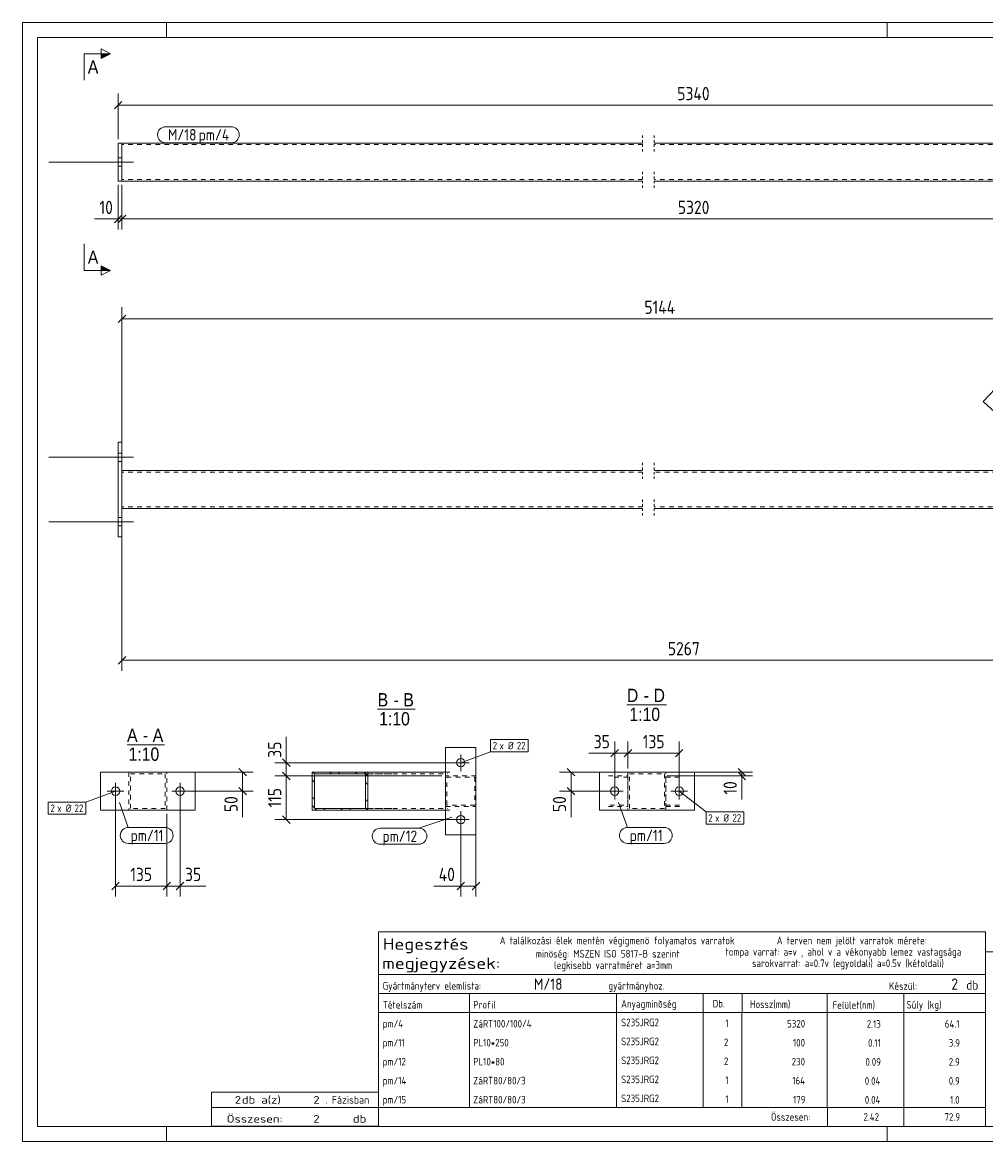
# Model space of a CAD drawing. Header units: millimetres. Extents: x 1 to 419, y 1 to 296.
# Tile 1 of 2: x 1 to 255, y 1 to 296. Entities that reach past the tile are written whole.
import ezdxf

# ---------------------------------------------------------------- set-up
doc = ezdxf.new("R2010")
doc.units = ezdxf.units.MM
doc.header["$LTSCALE"] = 0.6
for name, pattern in [('XKITLINE00', [0]), ('XKITLINE01', [4, 1, -1, 1, -1]), ('XKITLINE02', [4, 2, -2])]:
    doc.linetypes.add(name, pattern=pattern)
for name, color, linetype, lineweight in [('Bolt', 7, 'Continuous', 0), ('BoltMark', 3, 'Continuous', 0), ('DrawingSheet', 5, 'Continuous', 0), ('OtherObjectType', 1, 'Continuous', 0), ('Part', 2, 'Continuous', 0), ('PartMark', 3, 'Continuous', 0), ('Section', 6, 'Continuous', 0), ('Z-DIMENSIONS', 1, 'Continuous', 0)]:
    doc.layers.add(name, color=color, linetype=linetype, lineweight=lineweight)
doc.styles.add('ARIAL', font='ARIAL.TTF')
doc.styles.add('ISOCPEUR', font='ISOCPEUR.TTF')

msp = doc.modelspace()

# ---------------------------------------------------------------- hatches: boundary and pattern name
at = {"layer": 'Section'}
for points in [[(21.75, 287.75), (24.25, 287.75), (21.75, 286.5)], [(21.75, 231.87), (24.25, 230.62), (21.75, 230.62)]]:
    msp.add_hatch(color=6, dxfattribs=at).paths.add_polyline_path(points, flags=17)

# ---------------------------------------------------------------- linework, layer by layer
at = {"layer": 'Bolt', "color": 3, "linetype": 'XKITLINE00', "lineweight": 0}
for p, q in [((26.25, 260.28), (27.25, 260.28)), ((26.25, 260.28), (27.25, 260.28)), ((8, 259.18), (30.25, 259.18)), ((8, 259.18), (30.25, 259.18)), ((26.25, 258.08), (27.25, 258.08)), ((26.25, 258.08), (27.25, 258.08)), ((8, 181.37), (30.25, 181.37)), ((26.25, 182.47), (27.25, 182.47)), ((26.25, 180.27), (27.25, 180.27)), ((26.25, 165.47), (27.25, 165.47)), ((8, 164.37), (30.25, 164.37)), ((26.25, 163.27), (27.25, 163.27)), ((114.37, 100.87), (118.77, 100.87)), ((116.57, 98.67), (116.57, 103.07)), ((25.56, 91.17), (25.56, 95.57)), ((42.56, 91.17), (42.56, 95.57)), ((157.14, 91.17), (157.14, 95.57)), ((174.14, 91.17), (174.14, 95.57)), ((27.76, 93.37), (23.36, 93.37)), ((44.76, 93.37), (40.36, 93.37)), ((154.94, 93.37), (159.34, 93.37)), ((171.94, 93.37), (176.34, 93.37)), ((114.37, 85.87), (118.77, 85.87)), ((116.57, 83.67), (116.57, 88.07))]:
    msp.add_line(p, q, dxfattribs=at)
for centre in [(116.57, 100.87), (25.56, 93.37), (42.56, 93.37), (157.14, 93.37), (174.14, 93.37), (116.57, 85.87)]:
    msp.add_circle(centre, 1.1, dxfattribs=at)
at = {"layer": 'BoltMark', "color": 7, "linetype": 'XKITLINE00', "lineweight": 0}
for p, q in [((124.37, 106.97), (134.33, 106.97)), ((124.37, 103.77), (124.37, 106.97)), ((134.33, 103.77), (134.33, 106.97)), ((116.57, 100.87), (124.37, 103.77)), ((124.37, 103.77), (134.33, 103.77)), ((25.56, 93.37), (17.76, 90.47)), ((174.14, 93.37), (181.21, 87.9)), ((7.8, 90.47), (17.76, 90.47)), ((7.8, 87.27), (7.8, 90.47)), ((17.76, 87.27), (17.76, 90.47)), ((7.8, 87.27), (17.76, 87.27)), ((181.21, 87.9), (191.17, 87.9)), ((181.21, 84.7), (181.21, 87.9)), ((191.17, 84.7), (191.17, 87.9)), ((181.21, 84.7), (191.17, 84.7))]:
    msp.add_line(p, q, dxfattribs=at)
at = {"layer": 'DrawingSheet', "color": 2, "linetype": 'XKITLINE00', "lineweight": 0}
for p, q in [((419, 296), (1, 296)), ((1, 296), (1, 1)), ((39, 292), (39, 296)), ((229, 292), (229, 296)), ((39, 1), (39, 5)), ((229, 1), (229, 5)), ((1, 1), (419, 1))]:
    msp.add_line(p, q, dxfattribs=at)
at = {"layer": 'DrawingSheet', "color": 3, "linetype": 'XKITLINE00', "lineweight": 0}
for p, q in [((415, 292), (5, 292)), ((5, 292), (5, 5)), ((5, 5), (415, 5))]:
    msp.add_line(p, q, dxfattribs=at)
at = {"layer": 'OtherObjectType', "color": 6, "linetype": 'XKITLINE00', "lineweight": 0}
for p, q in [((160.35, 116.12), (170.75, 116.12)), ((94.65, 114.96), (104.53, 114.96)), ((28.59, 105.62), (38.47, 105.62))]:
    msp.add_line(p, q, dxfattribs=at)
at = {"layer": 'OtherObjectType', "color": 7, "linetype": 'XKITLINE00', "lineweight": 0}
for p, q in [((94.84, 45.01), (94.84, 56.26)), ((94.84, 56.26), (254.84, 56.26)), ((254.84, 56.26), (254.84, 45.01)), ((254.84, 51.05), (254.84, 6.75)), ((254.84, 51.05), (415, 51.05)), ((94.84, 45.01), (254.84, 45.01)), ((94.84, 45.01), (254.84, 45.01)), ((94.84, 45.01), (94.84, 40.01)), ((254.84, 45.01), (254.84, 40.01)), ((94.84, 40.01), (254.84, 40.01)), ((94.84, 40.01), (94.84, 35.01)), ((118.84, 40.01), (118.84, 35.01)), ((157.61, 35.01), (157.61, 40.01)), ((180.5, 40.01), (180.5, 35.01)), ((190.7, 40.01), (190.7, 35.14)), ((213.15, 40.01), (213.15, 35.01)), ((233.33, 40.01), (233.33, 35.01)), ((254.84, 40.01), (254.84, 35.01)), ((94.84, 35.01), (254.84, 35.01)), ((94.84, 35.01), (94.84, 30.01)), ((118.84, 35.01), (118.84, 30.01)), ((157.61, 30.01), (157.61, 35.01)), ((180.5, 35.01), (180.5, 30.01)), ((190.67, 35.01), (190.67, 30.01)), ((213.18, 35.01), (213.18, 30.01)), ((233.33, 35.01), (233.33, 30.01)), ((254.84, 35.01), (254.84, 30.01)), ((94.84, 30.01), (94.84, 25.01)), ((118.84, 30.01), (118.84, 25.01)), ((157.61, 25.01), (157.61, 30.01)), ((180.5, 30.01), (180.5, 25.01)), ((190.67, 30.01), (190.67, 25.01)), ((213.18, 30.01), (213.18, 25.01)), ((233.33, 30.01), (233.33, 25.01)), ((254.84, 30.01), (254.84, 25.01)), ((94.84, 25.01), (94.84, 20.01)), ((118.84, 25.01), (118.84, 20.01)), ((157.61, 20.01), (157.61, 25.01)), ((180.5, 25.01), (180.5, 20.01)), ((190.67, 25.01), (190.67, 20.01)), ((213.18, 25.01), (213.18, 20.01)), ((233.33, 25.01), (233.33, 20.01)), ((254.84, 25.01), (254.84, 20.01)), ((94.84, 20.01), (94.84, 15.01)), ((118.84, 20.01), (118.84, 15.01)), ((157.61, 15.01), (157.61, 20.01)), ((180.5, 20.01), (180.5, 15.01)), ((190.67, 20), (190.67, 15)), ((213.18, 20.01), (213.18, 15.01)), ((233.33, 20.01), (233.33, 15.01)), ((254.84, 20.01), (254.84, 15.01)), ((94.84, 15), (94.84, 10)), ((118.84, 15), (118.84, 10)), ((157.61, 10), (157.61, 15)), ((180.5, 15), (180.5, 10)), ((190.67, 15), (190.67, 10)), ((213.18, 15), (213.18, 10)), ((233.33, 15), (233.33, 10)), ((254.84, 15), (254.84, 10)), ((50.84, 10), (50.84, 14)), ((50.84, 14), (94.84, 14)), ((94.84, 10), (94.84, 14)), ((50.84, 10), (94.84, 10)), ((50.85, 5.02), (50.84, 9.99)), ((50.84, 9.98), (94.74, 9.98)), ((94.84, 10), (254.84, 10)), ((94.84, 10), (94.84, 5)), ((213.19, 10), (213.19, 5)), ((233.31, 10), (233.31, 5)), ((254.84, 10), (254.84, 5)), ((50.89, 5.03), (94.79, 5.03)), ((94.84, 5), (254.84, 5))]:
    msp.add_line(p, q, dxfattribs=at)
at = {"layer": 'Part', "color": 2, "linetype": 'XKITLINE01', "lineweight": 0}
for p, q in [((164.5, 266.18), (164.5, 261.78)), ((167.5, 266.18), (167.5, 261.78)), ((164.5, 256.58), (164.5, 252.18)), ((167.5, 256.58), (167.5, 252.18)), ((164.5, 179.87), (164.5, 175.47)), ((167.5, 179.87), (167.5, 175.47)), ((164.5, 170.27), (164.5, 165.87)), ((167.5, 170.27), (167.5, 165.87))]:
    msp.add_line(p, q, dxfattribs=at)
at = {"layer": 'Part', "color": 2, "linetype": 'XKITLINE00', "lineweight": 0}
for p, q in [((27.25, 264.18), (26.25, 264.18)), ((26.25, 264.18), (26.25, 254.18)), ((164.5, 264.18), (27.25, 264.18)), ((27.25, 254.18), (27.25, 264.18)), ((305.71, 264.18), (167.5, 264.18)), ((26.25, 254.18), (27.25, 254.18)), ((27.25, 254.18), (164.5, 254.18)), ((167.5, 254.18), (305.71, 254.18)), ((26.25, 185.37), (27.25, 185.37)), ((26.25, 160.37), (26.25, 185.37)), ((27.25, 185.37), (27.25, 160.37)), ((27.25, 167.87), (27.25, 177.87)), ((27.25, 177.87), (164.5, 177.87)), ((167.5, 177.87), (286.75, 177.87)), ((164.5, 167.87), (27.25, 167.87)), ((328.7, 167.87), (167.5, 167.87)), ((27.25, 160.37), (26.25, 160.37)), ((112.57, 81.87), (112.57, 104.87)), ((112.57, 104.87), (120.57, 104.87)), ((120.57, 81.87), (120.57, 104.87)), ((21.56, 88.37), (21.56, 98.37)), ((46.56, 98.37), (21.56, 98.37)), ((46.56, 88.37), (46.56, 98.37)), ((77.39, 98.37), (92.08, 98.37)), ((77.39, 88.37), (77.39, 98.37)), ((91.49, 97.97), (77.98, 97.97)), ((77.98, 97.97), (77.98, 88.77)), ((91.49, 88.77), (91.49, 97.97)), ((112.57, 98.37), (92.08, 98.37)), ((92.08, 88.37), (92.08, 98.37)), ((153.14, 98.37), (153.14, 88.37)), ((178.14, 98.37), (153.14, 98.37)), ((178.14, 88.37), (178.14, 98.37)), ((77.98, 88.77), (91.49, 88.77)), ((46.56, 88.37), (21.56, 88.37)), ((92.08, 88.37), (77.39, 88.37)), ((112.57, 88.37), (92.08, 88.37)), ((153.14, 88.37), (178.14, 88.37)), ((160.63, 88.37), (170.63, 88.37)), ((112.57, 81.87), (120.57, 81.87))]:
    msp.add_line(p, q, dxfattribs=at)
at = {"layer": 'Part', "color": 7, "linetype": 'XKITLINE02', "lineweight": 0}
for p, q in [((27.25, 264.18), (27.25, 254.18)), ((164.5, 263.78), (27.25, 263.78)), ((328.7, 263.78), (167.5, 263.78)), ((164.5, 254.58), (27.25, 254.58)), ((328.7, 254.58), (167.5, 254.58)), ((164.5, 177.47), (27.25, 177.47)), ((286.75, 177.47), (167.5, 177.47)), ((164.5, 168.27), (27.25, 168.27)), ((328.7, 168.27), (167.5, 168.27)), ((39.06, 98.37), (29.06, 98.37)), ((29.06, 98.37), (29.06, 88.37)), ((29.46, 88.77), (29.46, 97.97)), ((29.46, 97.97), (38.66, 97.97)), ((38.66, 97.97), (38.66, 88.77)), ((39.06, 88.37), (39.06, 98.37)), ((77.39, 98.37), (99.04, 98.37)), ((77.98, 97.97), (99.62, 97.97)), ((91.49, 97.97), (113.13, 97.97)), ((113.72, 98.37), (112.57, 98.37)), ((120.57, 97.37), (112.57, 97.37)), ((112.57, 97.37), (112.57, 89.37)), ((120.57, 89.37), (120.57, 97.37)), ((155.46, 97.37), (160.63, 97.37)), ((170.63, 98.37), (160.63, 98.37)), ((160.63, 98.37), (160.63, 88.37)), ((160.63, 97.37), (160.63, 97.37)), ((160.63, 97.37), (160.63, 89.37)), ((161.03, 88.77), (161.03, 97.97)), ((161.03, 97.97), (170.23, 97.97)), ((170.23, 97.97), (170.23, 88.77)), ((170.63, 88.37), (170.63, 98.37)), ((170.63, 97.37), (170.63, 89.37)), ((174.6, 97.37), (170.63, 97.37)), ((112.87, 89.67), (112.87, 97.07)), ((112.87, 97.07), (120.27, 97.07)), ((120.27, 97.07), (120.27, 89.67)), ((160.63, 97.07), (155.9, 97.07)), ((170.63, 97.07), (174.2, 97.07)), ((38.66, 88.77), (29.46, 88.77)), ((77.98, 88.77), (99.62, 88.77)), ((91.49, 88.77), (113.13, 88.77)), ((112.57, 89.37), (120.57, 89.37)), ((120.27, 89.67), (112.87, 89.67)), ((155.46, 89.37), (160.63, 89.37)), ((155.9, 89.67), (160.63, 89.67)), ((170.23, 88.77), (161.03, 88.77)), ((170.63, 89.67), (174.2, 89.67)), ((170.63, 89.37), (174.6, 89.37)), ((29.06, 88.37), (39.06, 88.37)), ((77.39, 88.37), (99.04, 88.37)), ((113.72, 88.37), (112.57, 88.37))]:
    msp.add_line(p, q, dxfattribs=at)
at = {"layer": 'Part', "color": 11, "linetype": 'XKITLINE00', "lineweight": 0}
for p, q in [((77.99, 97.97), (77.59, 98.37)), ((82.48, 97.97), (82.08, 98.37)), ((84.72, 97.97), (84.32, 98.37)), ((89.21, 97.97), (88.81, 98.37)), ((92.08, 97.35), (91.06, 98.37)), ((77.98, 95.73), (77.39, 96.32)), ((92.08, 95.1), (91.49, 95.69)), ((77.98, 91.24), (77.39, 91.83)), ((77.98, 88.99), (77.39, 89.58)), ((78.61, 88.37), (78.21, 88.77)), ((80.85, 88.37), (80.45, 88.77)), ((85.34, 88.37), (84.94, 88.77)), ((87.59, 88.37), (87.19, 88.77)), ((92.08, 90.61), (91.49, 91.2)), ((92.08, 88.37), (91.49, 88.96))]:
    msp.add_line(p, q, dxfattribs=at)
at = {"layer": 'PartMark', "color": 7, "linetype": 'XKITLINE00', "lineweight": 0}
for p, q in [((38.75, 268.48), (56.06, 268.48)), ((38.75, 264.28), (56.06, 264.28)), ((26.59, 90.4), (28.92, 83.8)), ((158.17, 90.4), (160.5, 83.8)), ((114.2, 86.5), (105.54, 83.6)), ((28.92, 83.8), (38.62, 83.8)), ((95.32, 83.6), (105.54, 83.6)), ((160.5, 83.8), (170.2, 83.8)), ((28.92, 79.6), (38.62, 79.6)), ((95.32, 79.4), (105.54, 79.4)), ((160.5, 79.6), (170.2, 79.6))]:
    msp.add_line(p, q, dxfattribs=at)
for centre, start, end in [((38.75, 266.38), 90, 270), ((56.06, 266.38), 270, 90), ((28.92, 81.7), 90, 270), ((38.62, 81.7), 270, 90), ((95.32, 81.5), 90, 270), ((105.54, 81.5), 270, 90), ((160.5, 81.7), 90, 270), ((170.2, 81.7), 270, 90)]:
    msp.add_arc(centre, 2.1, start, end, dxfattribs=at)
at = {"layer": 'Section', "color": 6, "linetype": 'XKITLINE00', "lineweight": 0}
for p, q in [((17.25, 287.75), (17.25, 280.75)), ((17.25, 287.75), (24.25, 287.75)), ((21.75, 286.5), (21.75, 289)), ((21.75, 289), (24.25, 287.75)), ((24.25, 287.75), (21.75, 286.5)), ((17.25, 230.62), (17.25, 237.62)), ((17.25, 230.62), (24.25, 230.62)), ((24.25, 230.62), (21.75, 231.87)), ((21.75, 231.87), (21.75, 229.37)), ((24.25, 230.62), (21.75, 229.37)), ((254.3, 196.07), (259.07, 201.2)), ((254.3, 196.07), (259.43, 191.3))]:
    msp.add_line(p, q, dxfattribs=at)
at = {"layer": 'Z-DIMENSIONS', "color": 7, "linetype": 'XKITLINE00', "lineweight": 0}
for p, q in [((27.24, 275.17), (25.26, 273.19)), ((26.25, 265.18), (26.25, 277.23)), ((26.25, 274.18), (329.7, 274.18)), ((26.25, 253.18), (26.25, 241.38)), ((27.25, 253.18), (27.25, 241.38)), ((27.25, 253.18), (27.25, 241.38)), ((27.24, 245.17), (25.26, 243.19)), ((28.24, 245.17), (26.26, 243.19)), ((28.24, 245.17), (26.26, 243.19)), ((26.25, 244.18), (20.02, 244.18)), ((26.25, 244.18), (20.02, 244.18)), ((26.25, 244.18), (27.25, 244.18)), ((27.25, 244.18), (328.7, 244.18)), ((28.24, 218.86), (26.26, 216.88)), ((27.25, 178.87), (27.25, 220.92)), ((27.25, 217.87), (311.09, 217.87)), ((27.25, 166.87), (27.25, 125.07)), ((28.24, 128.86), (26.26, 126.88)), ((27.25, 127.87), (323.45, 127.87)), ((70.56, 100.87), (70.56, 107.71)), ((70.56, 100.87), (70.56, 107.71)), ((157.14, 94.37), (157.14, 106.42)), ((160.63, 99.37), (160.63, 106.42)), ((160.63, 99.37), (160.63, 106.42)), ((174.14, 94.37), (174.14, 106.42)), ((157.14, 103.37), (150.3, 103.37)), ((157.14, 103.37), (150.3, 103.37)), ((158.13, 104.36), (156.15, 102.38)), ((157.14, 103.37), (160.63, 103.37)), ((161.62, 104.36), (159.64, 102.38)), ((161.62, 104.36), (159.64, 102.38)), ((160.63, 103.37), (174.14, 103.37)), ((175.13, 104.36), (173.15, 102.38)), ((115.57, 100.87), (67.51, 100.87)), ((69.57, 101.86), (71.55, 99.88)), ((70.56, 97.37), (70.56, 100.87)), ((40.06, 98.37), (61.86, 98.37)), ((58.07, 99.36), (60.05, 97.38)), ((59.06, 93.37), (59.06, 98.37)), ((111.57, 97.37), (67.51, 97.37)), ((111.57, 97.37), (67.51, 97.37)), ((69.57, 98.36), (71.55, 96.38)), ((69.57, 98.36), (71.55, 96.38)), ((70.56, 85.87), (70.56, 97.37)), ((159.63, 98.37), (142.58, 98.37)), ((144.64, 99.36), (146.62, 97.38)), ((145.63, 93.37), (145.63, 98.37)), ((171.63, 98.37), (193.43, 98.37)), ((171.63, 97.37), (193.43, 97.37)), ((189.64, 99.36), (191.62, 97.38)), ((189.64, 98.36), (191.62, 96.38)), ((190.63, 97.37), (190.63, 98.37)), ((190.63, 97.37), (190.63, 91.13)), ((190.63, 97.37), (190.63, 91.13)), ((25.56, 92.37), (25.56, 65.57)), ((42.56, 92.37), (42.56, 65.57)), ((43.56, 93.37), (61.86, 93.37)), ((58.07, 94.36), (60.05, 92.38)), ((59.06, 93.37), (59.06, 86.53)), ((59.06, 93.37), (59.06, 86.53)), ((156.14, 93.37), (142.58, 93.37)), ((144.64, 94.36), (146.62, 92.38)), ((145.63, 93.37), (145.63, 86.53)), ((145.63, 93.37), (145.63, 86.53)), ((39.06, 87.37), (39.06, 65.57)), ((39.06, 87.37), (39.06, 65.57)), ((115.57, 85.87), (67.51, 85.87)), ((69.57, 86.86), (71.55, 84.88)), ((120.57, 88.37), (120.57, 65.57)), ((116.57, 84.87), (116.57, 65.57)), ((26.55, 69.36), (24.57, 67.38)), ((25.56, 68.37), (39.06, 68.37)), ((40.05, 69.36), (38.07, 67.38)), ((40.05, 69.36), (38.07, 67.38)), ((39.06, 68.37), (42.56, 68.37)), ((43.55, 69.36), (41.57, 67.38)), ((42.56, 68.37), (49.39, 68.37)), ((42.56, 68.37), (49.39, 68.37)), ((116.57, 68.37), (109.44, 68.37)), ((116.57, 68.37), (109.44, 68.37)), ((117.56, 69.36), (115.58, 67.38)), ((116.57, 68.37), (120.57, 68.37)), ((121.56, 69.36), (119.58, 67.38))]:
    msp.add_line(p, q, dxfattribs=at)
at = {"layer": 'Z-DIMENSIONS', "color": 3}
for p in [(26.25, 274.18), (26.25, 244.18), (27.25, 244.18), (27.25, 244.18), (27.25, 217.87), (27.25, 127.87), (157.14, 103.37), (160.63, 103.37), (160.63, 103.37), (174.14, 103.37), (70.56, 100.87), (59.06, 98.37), (70.56, 97.37), (70.56, 97.37), (145.63, 98.37), (190.63, 98.37), (190.63, 97.37), (59.06, 93.37), (145.63, 93.37), (70.56, 85.87), (25.56, 68.37), (39.06, 68.37), (39.06, 68.37), (42.56, 68.37), (116.57, 68.37), (120.57, 68.37)]:
    msp.add_point(p, dxfattribs=at)

# ---------------------------------------------------------------- texts
at = {"layer": 'BoltMark', "color": 3, "style": 'ISOCPEUR', "width": 0.85}
for s, p in [('2', (124.97, 104.37)), ('x Ø', (126.77, 104.37)), ('22', (131.33, 104.37)), ('2', (8.4, 87.87)), ('x Ø', (10.2, 87.87)), ('22', (14.76, 87.87)), ('2', (181.81, 85.3)), ('x Ø', (183.61, 85.3)), ('22', (188.17, 85.3))]:
    msp.add_text(s, height=2, dxfattribs=at).set_placement(p)
at = {"layer": 'OtherObjectType', "color": 6, "style": 'ARIAL', "width": 0.85}
for s, p in [('B', (94.65, 115.71)), ('B', (101.42, 115.71)), ('D', (160.35, 116.87)), ('-', (164.77, 116.87)), ('D', (167.38, 116.87)), ('-', (98.82, 115.71)), ('1:10', (161.01, 111.87)), ('1:10', (95.05, 110.71)), ('A', (28.59, 106.37)), ('A', (35.35, 106.37)), ('-', (32.75, 106.37)), ('1:10', (28.99, 101.37))]:
    msp.add_text(s, height=3.5, dxfattribs=at).set_placement(p)
at = {"layer": 'OtherObjectType', "color": 7, "style": 'ISOCPEUR'}
for s, height, width, p in [('Hegesztés', 3, 1.19, (95.99, 51.57)), ('A találkozási élek mentén végigmenö folyamatos varratok', 2, 0.85, (126.84, 53.01)), ('A terven nem jelölt varratok mérete:', 2, 0.85, (199.86, 53.01)), ('minöség: MSZEN ISO 5817-B szerint', 2, 0.85, (136.34, 49.51)), ('tompa varrat: a=v , ahol v a vékonyabb lemez vastagsága', 2, 0.85, (186.34, 50.01)), ('megjegyzések:', 3, 1.19, (95.84, 46.51)), ('legkisebb varratméret a=3mm', 2, 0.85, (141.16, 46.51)), ('sarokvarrat: a=0.7v (egyoldali) a=0.5v (kétoldali)', 2, 0.85, (193.34, 47.01)), ('Gyártmányterv elemlista:                               gyártmányhoz.', 2, 0.85, (95.99, 41.07)), ('Készül:', 2, 0.85, (229.47, 41.01)), ('db', 2.5, 0.85, (249.84, 41.01)), ('Tételszám', 2, 0.85, (95.99, 36.07)), ('Anyagminõség', 2, 0.85, (158.83, 36.3)), ('Db.', 2, 0.85, (182.96, 36.36)), ('Hossz(mm)', 2, 0.85, (192.78, 36.22)), ('Súly (kg)', 2, 0.85, (234.05, 36.07)), ('Profil', 2, 0.85, (119.84, 36.07)), ('Felület(nm)', 2, 0.85, (214.56, 36.01)), ('2', 2, 1.211571, (56.99, 11)), ('db a(z)', 2, 1.211571, (58.84, 11)), ('2', 2, 1.211571, (77.7, 11)), ('. Fázisban', 2, 0.935, (80.84, 11)), ('Összesen:', 2, 0.85, (198.33, 6.5)), ('Összesen:            db', 2, 1.211571, (54.84, 6)), ('2', 2, 1.211571, (77.7, 6))]:
    msp.add_text(s, height=height, dxfattribs=dict(at, width=width)).set_placement(p)
at = {"layer": 'OtherObjectType', "color": 5, "style": 'ISOCPEUR', "width": 0.85}
for s, height, p in [('M/18', 3, (135.84, 41.01)), ('2', 3, (245.89, 41.01)), ('pm/4', 2, (95.99, 31.07)), ('ZáRT100/100/4', 2, (119.84, 31.07)), ('S235JRG2', 2, (158.83, 31.41)), ('1', 2, (186.28, 31.18)), ('5320', 2, (202.58, 31.07)), ('2.13', 2, (223.58, 31.01)), ('64.1', 2, (244.16, 31.01)), ('pm/11', 2, (95.99, 26.07)), ('PL10*250', 2, (119.84, 26.07)), ('S235JRG2', 2, (158.83, 26.41)), ('2', 2, (185.94, 26.18)), ('100', 2, (204.13, 26.07)), ('0.11', 2, (223.92, 26.01)), ('3.9', 2, (245.19, 26.01)), ('pm/12', 2, (95.99, 21.07)), ('PL10*80', 2, (119.84, 21.07)), ('S235JRG2', 2, (158.83, 21.41)), ('2', 2, (185.94, 21.18)), ('230', 2, (203.78, 21.07)), ('0.09', 2, (223.23, 21.01)), ('2.9', 2, (245.19, 21.01)), ('pm/14', 2, (95.99, 16.07)), ('ZáRT80/80/3', 2, (119.84, 16.07)), ('S235JRG2', 2, (158.83, 16.4)), ('1', 2, (186.28, 16.17)), ('164', 2, (203.95, 16.07)), ('0.04', 2, (223.06, 16)), ('0.9', 2, (245.19, 16)), ('pm/15', 2, (95.99, 11.06)), ('ZáRT80/80/3', 2, (119.84, 11.06)), ('S235JRG2', 2, (158.83, 11.4)), ('1', 2, (186.28, 11.17)), ('179', 2, (204.13, 11.06)), ('0.04', 2, (223.06, 11)), ('1.0', 2, (245.54, 11)), ('2.42', 2, (222.72, 6.5)), ('72.9', 2, (244.06, 6.5))]:
    msp.add_text(s, height=height, dxfattribs=at).set_placement(p)
at = {"layer": 'PartMark', "color": 1, "style": 'ISOCPEUR', "width": 0.85}
msp.add_text('M/18', height=3, dxfattribs=at).set_placement((39.35, 264.88))
at = {"layer": 'PartMark', "color": 3, "style": 'ISOCPEUR', "width": 0.85}
for s, p in [('pm/4', (47.47, 264.88)), ('pm/11', (29.52, 80.2)), ('pm/12', (95.92, 80)), ('pm/11', (161.1, 80.2))]:
    msp.add_text(s, height=3, dxfattribs=at).set_placement(p)
at = {"layer": 'Section', "color": 6, "style": 'ARIAL', "width": 0.85}
for p in [(18.25, 282.5), (18.25, 232.37)]:
    msp.add_text('A', height=3.5, dxfattribs=at).set_placement(p)
at = {"layer": 'Z-DIMENSIONS', "color": 3, "style": 'ISOCPEUR', "width": 0.85}
for s, p in [('5340', (173.62, 275.48)), ('10', (21.33, 245.48)), ('5320', (173.77, 245.48)), ('5144', (164.96, 219.17)), ('5267', (171.14, 129.17)), ('35', (151.61, 104.67)), ('135', (164.53, 104.67)), ('135', (29.45, 69.67)), ('35', (43.87, 69.67)), ('40', (110.75, 69.67))]:
    msp.add_text(s, height=3.5, dxfattribs=at).set_placement(p)
for s, p in [('35', (69.26, 102.18)), ('115', (69.26, 89.06)), ('10', (189.33, 92.45)), ('50', (57.76, 87.84)), ('50', (144.33, 87.85))]:
    msp.add_text(s, height=3.5, rotation=90.0002, dxfattribs=at).set_placement(p)

doc.saveas('drawing.dxf')
